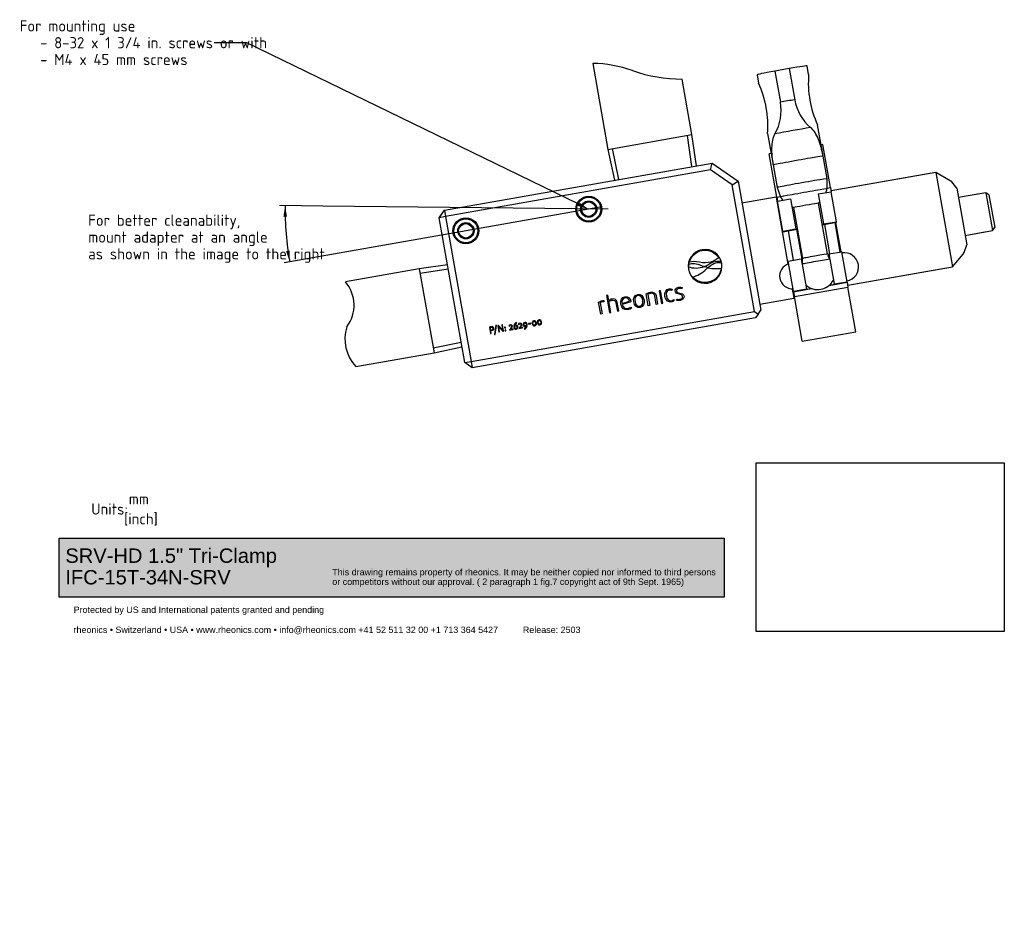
# Paper-space layout 'Blatt1' of a CAD drawing. Header units: millimetres. Extents: x -12 to 296, y -85 to 193.
import ezdxf
from ezdxf import colors
from ezdxf.entities.mleader import LeaderData, LeaderLine
from ezdxf.lldxf.tags import DXFTag
from ezdxf.math import Vec2, Vec3

# ---------------------------------------------------------------- set-up
doc = ezdxf.new("R2010")
doc.units = ezdxf.units.MM
for name, color, linetype in [('CLAMP_RING_1.5IN', 7, 'Continuous'), ('Default', 7, 'Continuous'), ('IFC-15T-SRV_A', 7, 'Continuous'), ('SRV-HD-X3-15T', 7, 'Continuous'), ('SRV_TC_ADAPTER', 7, 'Continuous'), ('TUBE_A', 7, 'Continuous')]:
    doc.layers.add(name, color=color, linetype=linetype)
doc.styles.add('SEACAD_Solid_Edge_ISO', font='seiso.ttf')
tags = doc.linetypes.add('CENTER2', pattern=[28.575, 19.05, -3.175, 3.175, -3.175]).pattern_tags.tags
tags[10:11] = [DXFTag(74, 4), DXFTag(75, 0), DXFTag(340, '0'), DXFTag(46, 0.0), DXFTag(50, 0.0), DXFTag(44, 0.0), DXFTag(45, 0.0)]
tags[8:9] = [DXFTag(74, 4), DXFTag(75, 0), DXFTag(340, '0'), DXFTag(46, 0.0), DXFTag(50, 0.0), DXFTag(44, 0.0), DXFTag(45, 0.0)]
tags[6:7] = [DXFTag(74, 4), DXFTag(75, 0), DXFTag(340, '0'), DXFTag(46, 0.0), DXFTag(50, 0.0), DXFTag(44, 0.0), DXFTag(45, 0.0)]
tags[4:5] = [DXFTag(74, 4), DXFTag(75, 0), DXFTag(340, '0'), DXFTag(46, 0.0), DXFTag(50, 0.0), DXFTag(44, 0.0), DXFTag(45, 0.0)]
doc.dimstyles.new('Rheonics_Publish', dxfattribs={"dimtxt": 3.5, "dimasz": 3.5, "dimexe": 1.75, "dimexo": 0, "dimgap": 0.875, "dimtad": 1, "dimdec": 1, "dimlfac": 1.020408, "dimdsep": 46, "dimtxsty": 'SEACAD_Solid_Edge_ISO', "dimblk1": '_SE_FILLED', "dimblk2": '_SE_FILLED', "dimsah": 1, "dimcen": 1.75, "dimazin": 0, "dimtfac": 0.5, "dimtdec": 3, "dimtmove": 0, "dimatfit": 3, "dimfxl": 1, "dimarcsym": 0})
picture_1 = doc.add_image_def('image1.jpg', size_in_pixel=(1363, 928))

# ---------------------------------------------------------------- blocks, each defined once
blk = doc.blocks.new('SE7')
at = {"layer": 'CLAMP_RING_1.5IN', "color": 7, "linetype": 'Continuous'}
for p, q in [((235.05, 176.03), (234.58, 178.71)), ((218.95, 175.95), (219.42, 173.27)), ((224.51, 177.1), (226.22, 167.35)), ((228.97, 177.88), (230.69, 168.14)), ((239.54, 150.59), (237.82, 160.32)), ((222.19, 157.56), (223.91, 147.83)), ((239.48, 154.17), (238.93, 154.07)), ((241.87, 140.63), (239.48, 154.17)), ((223.29, 151.31), (222.74, 151.21)), ((225.13, 137.68), (222.74, 151.21)), ((223.91, 147.83), (223.92, 147.73)), ((239.57, 150.49), (239.55, 150.59)), ((240.8, 143.45), (239.56, 150.49)), ((223.93, 147.73), (225.17, 140.69)), ((240.8, 140.28), (240.8, 143.45)), ((225.17, 140.69), (226.25, 137.72)), ((238.02, 138.65), (242.09, 139.36)), ((238.02, 138.65), (239.67, 129.27)), ((240.8, 140.44), (241.87, 140.63)), ((241.87, 140.63), (242.09, 139.36)), ((243.75, 129.98), (242.09, 139.36)), ((225.13, 137.68), (226.2, 137.86)), ((225.13, 137.68), (225.35, 136.41)), ((225.35, 136.41), (229.42, 137.13)), ((227, 127.03), (225.35, 136.41)), ((229.42, 137.13), (231.08, 127.75)), ((240.93, 119.88), (238.12, 135.78)), ((230.31, 134.4), (233.11, 118.51)), ((239.32, 129.02), (243.78, 129.8)), ((239.32, 129.02), (243.78, 129.8)), ((239.67, 129.27), (243.75, 129.98)), ((239.69, 129.15), (239.67, 129.27)), ((243.78, 129.8), (243.75, 129.98)), ((243.78, 129.8), (243.78, 129.8)), ((227, 127.03), (231.08, 127.75)), ((227.04, 126.85), (227, 127.03)), ((227.04, 126.85), (231.5, 127.64)), ((227.04, 126.85), (231.5, 127.64)), ((227.04, 126.85), (227.04, 126.85)), ((231.08, 127.75), (231.1, 127.64)), ((241.33, 119.89), (245.4, 120.6)), ((247.05, 111.22), (245.4, 120.6)), ((228.66, 117.65), (232.73, 118.37)), ((230.31, 108.27), (228.66, 117.65)), ((232.73, 118.37), (234.38, 108.99)), ((241.33, 119.89), (242.98, 110.51)), ((241.45, 110.05), (247.09, 111.04)), ((242.98, 110.51), (247.05, 111.22)), ((247.09, 111.04), (247.05, 111.22)), ((247.09, 111.04), (247.35, 109.55)), ((230.31, 108.27), (234.38, 108.99)), ((230.34, 108.09), (230.31, 108.27)), ((230.34, 108.09), (235.98, 109.08)), ((230.34, 108.09), (230.61, 106.6)), ((230.61, 106.6), (247.35, 109.55)), ((234.38, 108.99), (234.4, 108.87)), ((243, 110.39), (242.98, 110.51)), ((249.81, 95.57), (247.35, 109.55)), ((233.07, 92.62), (230.61, 106.6)), ((233.07, 92.62), (249.81, 95.57))]:
    blk.add_line(p, q, dxfattribs=at)
for centre, radius, start, end in [((578.38, -1816.76), 2025.02, 99.93587, 100.06413), ((266.62, 173.49), 31.67, 175.3692, 204.6308), ((190.54, 160.08), 31.76, 355.4105, 24.5895), ((211.56, 164.79), 14.89, 330.5418, 9.903), ((580.1, -1826.51), 2025.02, 99.93587, 100.06413), ((245.38, 170.77), 14.93, 190.1454, 229.4099), ((235.09, 141.25), 5.78, 337.945, 350.2579), ((231.8, 140.95), 6.42, 210.3482, 221.4166), ((235.62, 138.89), 3.99, 308.289, 315.6357), ((231.35, 137.63), 3.39, 244.0125, 252.694), ((246.24, 115.84), 4.42, 280, 100), ((230.33, 117.97), 2.82, 339.1345, 11.0078), ((243.74, 120.32), 2.84, 188.8408, 220.5599), ((229.99, 112.98), 4, 107.1808, 272.8192), ((237.88, 114.31), 5.56, 228.2037, 331.7963)]:
    blk.add_arc(centre, radius, start, end, dxfattribs=at)
for centre, major_axis, start_param, end_param in [((203.31, 173.2), (-31.27, -5.51), 3.141593, 3.748529), ((250.22, 181.47), (31.27, 5.51), 2.534657, 3.141593), ((230.11, 158.35), (12.89, 2.27), 1.12376, 2.017833), ((231.74, 149.11), (7.82, 1.38), 0, 3.1417), ((232.98, 142.07), (7.82, 1.38), 0, 3.14317), ((232.98, 142.07), (7.82, 1.38), 6.281608, 6.283185), ((233.53, 139), (-7.27, -1.28), 3.140016, 6.283185), ((233.53, 139), (-7.27, -1.28), 0, 0.001577), ((234.21, 135.09), (3.91, 0.69), 0, 3.141593), ((235.4, 128.39), (4.3, 0.76), 3.141593, 3.571342), ((235.4, 128.39), (4.3, 0.76), 5.853436, 6.283185), ((237.05, 119.01), (-4.3, -0.76), 0, 0.400226), ((237.32, 117.48), (4.46, 0.79), 0.266245, 2.875347), ((237.02, 119.19), (3.91, 0.69), 0.000109, 3.141627), ((237.05, 119.01), (-4.3, -0.76), 2.719542, 3.141593), ((238.7, 109.63), (4.3, 0.76), 3.141593, 4.004323), ((238.7, 109.63), (4.3, 0.76), 5.420455, 6.283185)]:
    blk.add_ellipse(centre, major_axis=major_axis, ratio=0.008943, start_param=start_param, end_param=end_param, dxfattribs=at)
for points, knots in [([(224.52, 157.47), (223.83, 156.29), (223.53, 154.8), (223.45, 152.27), (223.48, 151.39), (223.6, 150.03), (223.65, 149.58), (223.74, 148.89), (223.77, 148.66), (223.83, 148.32), (223.85, 148.21), (223.87, 148.04), (223.88, 147.98), (223.9, 147.89), (223.91, 147.84), (223.91, 147.83)], [0, 0, 0, 0, 0.25, 0.25, 0.375, 0.375, 0.4375, 0.4375, 0.46875, 0.46875, 0.484375, 0.484375, 0.4921875, 0.4921875, 0.4985301, 0.4985301, 0.4985301, 0.4985301]), ([(239.54, 150.59), (239.54, 150.59), (239.54, 150.59), (239.53, 150.63), (239.52, 150.69), (239.5, 150.8), (239.49, 150.85), (239.46, 151.02), (239.44, 151.13), (239.37, 151.47), (239.32, 151.7), (239.17, 152.37), (239.07, 152.81), (238.71, 154.11), (238.44, 154.95), (237.5, 157.28), (236.71, 158.57), (235.67, 159.43)], [0.4985301, 0.4985301, 0.4985301, 0.4985301, 0.5, 0.5, 0.5078125, 0.5078125, 0.515625, 0.515625, 0.53125, 0.53125, 0.5625, 0.5625, 0.625, 0.625, 0.75, 0.75, 1, 1, 1, 1])]:
    blk.add_open_spline(points, degree=3, knots=knots, dxfattribs=at)
at = {"layer": 'IFC-15T-SRV_A', "color": 7, "linetype": 'Continuous'}
for p, q in [((121.18, 133.56), (204.89, 148.32)), ((204.42, 146.21), (204.89, 148.32)), ((204.89, 148.32), (213, 142.64)), ((204.42, 146.21), (121.53, 131.59)), ((211.17, 141.48), (204.42, 146.21)), ((211.17, 141.48), (213, 142.64)), ((213, 142.64), (220.12, 102.26)), ((218.15, 101.92), (211.17, 141.48)), ((224.87, 137.63), (214.21, 135.75)), ((224.87, 137.63), (228.56, 116.71)), ((119.56, 131.24), (121.18, 133.56)), ((121.18, 133.56), (121.53, 131.59)), ((121.53, 131.59), (119.56, 131.24)), ((127.55, 85.94), (119.56, 131.24)), ((121.53, 131.59), (129.51, 86.29)), ((228.63, 127.13), (230.25, 117.93)), ((231.29, 127.6), (232.93, 118.27)), ((188.75, 108.4), (188.32, 108.32)), ((188.32, 108.32), (189.01, 104.39)), ((189.44, 104.47), (188.75, 108.4)), ((192.41, 108.84), (192.31, 108.49)), ((195.48, 109.38), (195.37, 109.03)), ((229.92, 108.98), (230.43, 106.11)), ((170.05, 101.05), (169.39, 104.78)), ((171.03, 105.34), (171.01, 104.95)), ((172.28, 107.01), (171.85, 106.94)), ((171.85, 106.94), (172.8, 101.54)), ((172.57, 105.35), (172.28, 107.01)), ((173.23, 101.61), (172.64, 104.99)), ((174.79, 104.65), (175.26, 101.97)), ((175.69, 102.05), (175.21, 104.75)), ((176.72, 104.35), (179.02, 105.11)), ((179.48, 104.92), (176.79, 104.03)), ((184.94, 103.68), (184.28, 107.41)), ((184.76, 107.24), (185.37, 103.75)), ((187.4, 104.11), (186.92, 106.79)), ((187.35, 106.89), (187.83, 104.19)), ((192.82, 105.61), (193.03, 105.31)), ((193.72, 105.43), (193.83, 105.79)), ((219.77, 104.23), (230.43, 106.11)), ((129.51, 86.29), (218.15, 101.92)), ((169.86, 104.61), (170.48, 101.13)), ((172.8, 101.54), (173.23, 101.61)), ((175.26, 101.97), (175.69, 102.05)), ((179.5, 103.27), (179.7, 102.96)), ((185.37, 103.75), (184.94, 103.68)), ((187.83, 104.19), (187.4, 104.11)), ((189.01, 104.39), (189.44, 104.47)), ((218.15, 101.92), (219.31, 101.11)), ((219.31, 101.11), (220.12, 102.26)), ((218.49, 99.95), (129.86, 84.32)), ((170.48, 101.13), (170.05, 101.05)), ((219.31, 101.11), (218.49, 99.95)), ((135.28, 96.94), (135.62, 95.01)), ((135.68, 96.08), (135.54, 96.85)), ((135.86, 95.05), (135.71, 95.89)), ((137.28, 97.59), (136.82, 94.73)), ((137.05, 94.7), (137.51, 97.55)), ((137.51, 97.55), (137.28, 97.59)), ((138.11, 97.52), (137.87, 97.48)), ((137.87, 97.48), (138.23, 95.47)), ((139.27, 96.23), (138.11, 97.52)), ((138.13, 97.2), (138.14, 97.2)), ((138.44, 95.5), (138.18, 96.95)), ((138.23, 95.47), (138.44, 95.5)), ((138.29, 97), (139.47, 95.69)), ((139.34, 97.74), (139.13, 97.7)), ((139.13, 97.7), (139.38, 96.29)), ((139.7, 95.73), (139.34, 97.74)), ((139.43, 96.03), (139.42, 96.03)), ((139.47, 95.69), (139.7, 95.73)), ((141.34, 97.48), (141.44, 97.31)), ((142.09, 96.91), (141.52, 96.05)), ((141.52, 96.05), (142.7, 96.25)), ((141.9, 96.32), (142.29, 96.86)), ((142.67, 96.45), (141.9, 96.32)), ((142.7, 96.25), (142.67, 96.45)), ((143.81, 98.28), (143.71, 98.46)), ((144.29, 98), (144.39, 97.83)), ((145.04, 97.43), (144.47, 96.57)), ((144.47, 96.57), (145.65, 96.77)), ((144.85, 96.84), (145.24, 97.38)), ((145.62, 96.97), (144.85, 96.84)), ((145.65, 96.77), (145.62, 96.97)), ((146.15, 96.58), (146.25, 96.4)), ((148.21, 98.26), (147.45, 98.13)), ((147.45, 98.13), (147.49, 97.92)), ((147.49, 97.92), (148.24, 98.06)), ((148.24, 98.06), (148.21, 98.26)), ((135.62, 95.01), (135.86, 95.05)), ((136.82, 94.73), (137.05, 94.7)), ((127.55, 85.94), (129.51, 86.29)), ((129.51, 86.29), (129.86, 84.32)), ((129.86, 84.32), (127.55, 85.94))]:
    blk.add_line(p, q, dxfattribs=at)
for centre, radius in [((166.31, 133.9), 4.05), ((166.31, 133.9), 3.75), ((166.31, 133.9), 2.55), ((166.31, 133.9), 2.25), ((127.9, 127.13), 4.05), ((127.9, 127.13), 3.75), ((127.9, 127.13), 2.55), ((127.9, 127.13), 2.25)]:
    blk.add_circle(centre, radius, dxfattribs=at)
for centre, start, end in [((224.52, 139.6), 280, 287.4906), ((230.78, 104.14), 92.5094, 100)]:
    blk.add_arc(centre, 2, start, end, dxfattribs=at)
for points in [[(201.76, 121.22), (198.89, 120.71), (196.96, 117.96), (197.47, 115.09)], [(197.79, 117.33), (198.29, 119.16), (199.8, 120.65), (201.8, 121)], [(207.89, 116.92), (207.38, 119.8), (204.63, 121.72), (201.76, 121.22)], [(201.8, 121), (203.87, 121.36), (205.88, 120.4), (206.95, 118.73)], [(197.66, 116.72), (198.53, 116.99), (199.86, 117.03), (201.77, 116.2)], [(200.96, 117.28), (199.59, 117.62), (198.55, 117.54), (197.79, 117.33)], [(206.95, 118.73), (205.67, 117.65), (203.52, 116.65), (200.96, 117.28)], [(203.55, 116.51), (205.29, 117.68), (206.66, 117.74), (207.48, 117.61)], [(207.63, 117.05), (206.81, 117.22), (205.39, 117.14), (203.59, 115.6)], [(207.48, 117.61), (207.54, 117.43), (207.59, 117.24), (207.63, 117.05)], [(197.47, 115.09), (197.97, 112.22), (200.72, 110.29), (203.59, 110.8)], [(197.62, 115.76), (197.6, 116.08), (197.62, 116.4), (197.66, 116.72)], [(202.47, 115.92), (200.7, 115.16), (198.92, 115.33), (197.62, 115.76)], [(198.84, 112.71), (200.08, 113.1), (201.72, 113.83), (203.17, 115.22)], [(201.77, 116.2), (202, 116.1), (202.24, 116.01), (202.47, 115.92)], [(202.47, 115.92), (202.83, 116.08), (203.19, 116.27), (203.55, 116.51)], [(203.59, 115.6), (203.22, 115.68), (202.85, 115.79), (202.47, 115.92)], [(203.17, 115.22), (203.31, 115.35), (203.45, 115.48), (203.59, 115.6)], [(207.71, 115.4), (207.45, 113.24), (205.81, 111.41), (203.56, 111.02)], [(203.59, 110.8), (206.47, 111.3), (208.39, 114.05), (207.89, 116.92)], [(203.59, 115.6), (205.28, 115.2), (206.79, 115.28), (207.71, 115.4)], [(203.56, 111.02), (201.73, 110.69), (199.97, 111.4), (198.84, 112.71)], [(184.28, 107.41), (184.61, 107.63), (185.08, 107.83), (185.62, 107.92)], [(185.62, 107.92), (186.6, 108.09), (187.21, 107.7), (187.35, 106.89)], [(190.13, 106.62), (189.87, 108.09), (190.63, 108.81), (191.43, 108.95)], [(191.52, 108.59), (190.92, 108.48), (190.35, 107.93), (190.57, 106.7)], [(191.43, 108.95), (191.79, 109.01), (192.15, 108.95), (192.41, 108.84)], [(192.31, 108.49), (192.1, 108.59), (191.8, 108.64), (191.52, 108.59)], [(193.33, 108.24), (193.23, 108.81), (193.6, 109.33), (194.4, 109.47)], [(194.62, 107.29), (193.99, 107.41), (193.45, 107.56), (193.33, 108.24)], [(194.49, 109.13), (193.96, 109.03), (193.7, 108.68), (193.77, 108.31)], [(193.77, 108.31), (193.85, 107.84), (194.24, 107.75), (194.75, 107.65)], [(194.4, 109.47), (194.81, 109.54), (195.21, 109.49), (195.48, 109.38)], [(195.37, 109.03), (195.16, 109.12), (194.81, 109.18), (194.49, 109.13)], [(169.39, 104.78), (169.69, 105), (170.21, 105.2), (170.7, 105.29)], [(170.71, 104.92), (170.4, 104.86), (170.05, 104.74), (169.86, 104.61)], [(170.7, 105.29), (170.86, 105.32), (171, 105.34), (171.03, 105.34)], [(171.01, 104.95), (170.92, 104.95), (170.81, 104.94), (170.71, 104.92)], [(173.52, 105.78), (173.17, 105.72), (172.82, 105.54), (172.57, 105.35)], [(172.64, 104.99), (172.86, 105.18), (173.2, 105.35), (173.53, 105.41)], [(175.21, 104.75), (175.06, 105.59), (174.42, 105.94), (173.52, 105.78)], [(173.53, 105.41), (174.19, 105.52), (174.67, 105.29), (174.79, 104.65)], [(176.34, 104.19), (176.13, 105.4), (176.61, 106.33), (177.64, 106.52)], [(177.7, 106.17), (176.93, 106.04), (176.57, 105.32), (176.72, 104.35)], [(177.64, 106.52), (178.55, 106.68), (179.26, 106.19), (179.44, 105.16)], [(179.02, 105.11), (178.87, 105.96), (178.36, 106.29), (177.7, 106.17)], [(179.44, 105.16), (179.46, 105.08), (179.47, 105.01), (179.48, 104.92)], [(180.36, 104.9), (180.16, 106.06), (180.56, 107.03), (181.62, 107.22)], [(182.34, 103.14), (181.27, 102.96), (180.56, 103.74), (180.36, 104.9)], [(181.68, 106.86), (180.87, 106.72), (180.62, 105.94), (180.79, 104.97)], [(180.79, 104.97), (180.96, 104.01), (181.46, 103.36), (182.27, 103.51)], [(181.62, 107.22), (182.68, 107.4), (183.39, 106.63), (183.6, 105.47)], [(183.17, 105.39), (183, 106.35), (182.49, 107), (181.68, 106.86)], [(182.27, 103.51), (183.08, 103.65), (183.33, 104.43), (183.17, 105.39)], [(183.6, 105.47), (183.8, 104.31), (183.4, 103.33), (182.34, 103.14)], [(185.68, 107.56), (185.29, 107.5), (184.96, 107.36), (184.76, 107.24)], [(186.92, 106.79), (186.82, 107.37), (186.4, 107.69), (185.68, 107.56)], [(192.14, 104.87), (191.35, 104.73), (190.39, 105.16), (190.13, 106.62)], [(190.57, 106.7), (190.78, 105.47), (191.52, 105.14), (192.11, 105.25)], [(192.11, 105.25), (192.38, 105.3), (192.65, 105.44), (192.82, 105.61)], [(193.03, 105.31), (192.82, 105.1), (192.51, 104.94), (192.14, 104.87)], [(194.89, 105.36), (194.5, 105.29), (194.03, 105.32), (193.72, 105.43)], [(193.83, 105.79), (194.07, 105.7), (194.5, 105.66), (194.82, 105.71)], [(195.65, 106.61), (195.57, 107.08), (195.16, 107.19), (194.62, 107.29)], [(194.75, 107.65), (195.4, 107.53), (195.97, 107.4), (196.1, 106.68)], [(194.82, 105.71), (195.4, 105.81), (195.73, 106.17), (195.65, 106.61)], [(196.1, 106.68), (196.21, 106.03), (195.76, 105.51), (194.89, 105.36)], [(178.53, 102.47), (177.4, 102.27), (176.57, 102.86), (176.34, 104.19)], [(176.79, 104.03), (177.02, 103.08), (177.65, 102.68), (178.48, 102.83)], [(178.48, 102.83), (178.87, 102.9), (179.28, 103.08), (179.5, 103.27)], [(179.7, 102.96), (179.47, 102.76), (179.02, 102.56), (178.53, 102.47)], [(147.1, 97.85), (147.03, 98.24), (146.75, 98.54), (146.31, 98.47)], [(149.16, 98.97), (148.72, 98.89), (148.56, 98.51), (148.64, 98.08)], [(148.88, 98.12), (148.82, 98.46), (148.91, 98.73), (149.19, 98.78)], [(149.94, 98.31), (149.87, 98.74), (149.59, 99.05), (149.16, 98.97)], [(149.19, 98.78), (149.47, 98.83), (149.65, 98.61), (149.71, 98.27)], [(150.78, 99.25), (150.35, 99.18), (150.19, 98.8), (150.26, 98.36)], [(150.5, 98.41), (150.44, 98.75), (150.53, 99.02), (150.81, 99.07)], [(151.57, 98.59), (151.49, 99.03), (151.21, 99.33), (150.78, 99.25)], [(150.81, 99.07), (151.1, 99.12), (151.27, 98.9), (151.33, 98.55)], [(151.33, 98.55), (151.39, 98.21), (151.3, 97.94), (151.02, 97.89)], [(151.05, 97.7), (151.49, 97.77), (151.64, 98.15), (151.57, 98.59)], [(135.79, 97.14), (135.58, 97.11), (135.41, 97.03), (135.28, 96.94)], [(135.54, 96.85), (135.6, 96.89), (135.71, 96.93), (135.83, 96.95)], [(135.91, 96.1), (135.82, 96.09), (135.74, 96.08), (135.68, 96.08)], [(135.71, 95.89), (135.77, 95.89), (135.87, 95.9), (135.95, 95.91)], [(136.61, 96.65), (136.55, 97.03), (136.25, 97.22), (135.79, 97.14)], [(135.83, 96.95), (136.13, 97), (136.33, 96.89), (136.38, 96.62)], [(136.38, 96.62), (136.42, 96.36), (136.26, 96.16), (135.91, 96.1)], [(135.95, 95.91), (136.45, 96), (136.68, 96.3), (136.61, 96.65)], [(138.18, 96.95), (138.16, 97.07), (138.14, 97.18), (138.13, 97.2)], [(138.14, 97.2), (138.15, 97.19), (138.21, 97.09), (138.29, 97)], [(139.42, 96.03), (139.42, 96.04), (139.35, 96.14), (139.27, 96.23)], [(139.38, 96.29), (139.4, 96.17), (139.43, 96.05), (139.43, 96.03)], [(140.1, 97.03), (140.01, 97.02), (139.95, 96.93), (139.96, 96.84)], [(139.96, 96.84), (139.98, 96.75), (140.06, 96.69), (140.15, 96.71)], [(140.28, 96.9), (140.27, 96.99), (140.18, 97.05), (140.1, 97.03)], [(140.25, 96.14), (140.16, 96.12), (140.11, 96.03), (140.12, 95.95)], [(140.12, 95.95), (140.14, 95.86), (140.22, 95.8), (140.31, 95.81)], [(140.15, 96.71), (140.24, 96.73), (140.3, 96.81), (140.28, 96.9)], [(140.44, 96), (140.43, 96.09), (140.34, 96.15), (140.25, 96.14)], [(140.31, 95.81), (140.4, 95.83), (140.46, 95.91), (140.44, 96)], [(141.82, 97.68), (141.65, 97.64), (141.46, 97.57), (141.34, 97.48)], [(141.44, 97.31), (141.54, 97.38), (141.69, 97.45), (141.83, 97.47)], [(142.46, 97.33), (142.41, 97.58), (142.2, 97.74), (141.82, 97.68)], [(141.83, 97.47), (142.06, 97.51), (142.19, 97.42), (142.22, 97.26)], [(142.22, 97.26), (142.24, 97.15), (142.17, 97.03), (142.09, 96.91)], [(142.29, 96.86), (142.4, 97.01), (142.48, 97.17), (142.46, 97.33)], [(143.71, 98.46), (143.08, 98.17), (142.76, 97.57), (142.86, 97.01)], [(142.86, 97.01), (142.93, 96.61), (143.21, 96.31), (143.65, 96.39)], [(143.07, 97.26), (143.16, 97.32), (143.32, 97.38), (143.43, 97.4)], [(143.09, 97.05), (143.07, 97.12), (143.07, 97.19), (143.07, 97.26)], [(143.62, 96.58), (143.33, 96.53), (143.14, 96.74), (143.09, 97.05)], [(143.1, 97.45), (143.16, 97.78), (143.39, 98.09), (143.81, 98.28)], [(143.43, 97.58), (143.32, 97.56), (143.18, 97.51), (143.1, 97.45)], [(144.19, 97.11), (144.12, 97.48), (143.83, 97.65), (143.43, 97.58)], [(143.43, 97.4), (143.7, 97.45), (143.91, 97.34), (143.96, 97.07)], [(143.96, 97.07), (144, 96.86), (143.87, 96.63), (143.62, 96.58)], [(143.65, 96.39), (144.04, 96.46), (144.24, 96.79), (144.19, 97.11)], [(144.77, 98.2), (144.59, 98.16), (144.41, 98.09), (144.29, 98)], [(144.39, 97.83), (144.49, 97.9), (144.63, 97.97), (144.78, 97.99)], [(145.4, 97.85), (145.36, 98.1), (145.15, 98.26), (144.77, 98.2)], [(144.78, 97.99), (145.01, 98.03), (145.14, 97.94), (145.17, 97.78)], [(145.17, 97.78), (145.19, 97.67), (145.12, 97.55), (145.04, 97.43)], [(145.24, 97.38), (145.35, 97.53), (145.43, 97.69), (145.4, 97.85)], [(146.31, 98.47), (145.92, 98.4), (145.71, 98.07), (145.77, 97.74)], [(145.77, 97.74), (145.84, 97.37), (146.13, 97.21), (146.53, 97.28)], [(146, 97.79), (145.96, 98), (146.09, 98.23), (146.34, 98.27)], [(146.53, 97.46), (146.26, 97.41), (146.05, 97.51), (146, 97.79)], [(146.86, 97.41), (146.79, 97.08), (146.57, 96.77), (146.15, 96.58)], [(146.25, 96.4), (146.88, 96.69), (147.2, 97.28), (147.1, 97.85)], [(146.34, 98.27), (146.63, 98.32), (146.82, 98.12), (146.87, 97.81)], [(146.89, 97.6), (146.8, 97.54), (146.64, 97.48), (146.53, 97.46)], [(146.53, 97.28), (146.64, 97.3), (146.78, 97.35), (146.86, 97.41)], [(146.87, 97.81), (146.88, 97.74), (146.89, 97.67), (146.89, 97.6)], [(148.64, 98.08), (148.72, 97.64), (149, 97.33), (149.43, 97.41)], [(149.4, 97.6), (149.11, 97.55), (148.94, 97.78), (148.88, 98.12)], [(149.71, 98.27), (149.77, 97.92), (149.68, 97.65), (149.4, 97.6)], [(149.43, 97.41), (149.86, 97.49), (150.02, 97.87), (149.94, 98.31)], [(150.26, 98.36), (150.34, 97.92), (150.62, 97.62), (151.05, 97.7)], [(151.02, 97.89), (150.74, 97.84), (150.56, 98.06), (150.5, 98.41)]]:
    blk.add_open_spline(points, degree=3, dxfattribs=at)
at = {"layer": 'SRV-HD-X3-15T', "color": 7, "linetype": 'Continuous'}
for p, q in [((274.78, 145.41), (242.04, 139.64)), ((274.78, 145.41), (279.99, 115.87)), ((279.3, 142.8), (274.78, 145.41)), ((279.77, 142.41), (279.3, 142.8)), ((281.39, 140.48), (279.77, 142.41)), ((281.39, 140.48), (284.51, 122.76)), ((290.48, 139.04), (281.91, 137.53)), ((290.48, 139.04), (292.56, 127.22)), ((291.4, 138.39), (290.48, 139.04)), ((291.4, 138.39), (293.21, 128.15)), ((243.45, 129.75), (245.07, 120.55)), ((239.97, 129.13), (241.59, 119.93)), ((283.99, 125.71), (292.56, 127.22)), ((292.56, 127.22), (293.21, 128.15)), ((283.35, 119.87), (283.65, 120.39)), ((283.65, 120.39), (284.51, 122.76)), ((279.99, 115.87), (283.35, 119.87)), ((247.25, 110.1), (279.99, 115.87))]:
    blk.add_line(p, q, dxfattribs=at)
at = {"layer": 'SRV_TC_ADAPTER', "color": 7, "linetype": 'Continuous'}
for p, q in [((272.91, 145.08), (242.04, 139.64)), ((288.6, 138.71), (281.91, 137.53)), ((243.2, 129.7), (244.82, 120.5)), ((243.23, 129.71), (244.86, 120.51)), ((243.46, 129.75), (245.08, 120.55)), ((239.98, 129.13), (241.6, 119.93)), ((283.99, 125.71), (290.69, 126.89)), ((247.25, 110.1), (278.12, 115.54))]:
    blk.add_line(p, q, dxfattribs=at)
at = {"layer": 'TUBE_A', "color": 7, "linetype": 'Continuous'}
for p, q in [((167.57, 179.51), (172.31, 152.61)), ((198.58, 157.24), (195.52, 174.59)), ((172.31, 152.61), (198.58, 157.24)), ((198.56, 147.25), (197.15, 156.99)), ((199.99, 147.46), (198.58, 157.24)), ((172.31, 152.61), (174.33, 142.93)), ((175.75, 143.23), (173.74, 152.86)), ((113.35, 115.26), (90.24, 111.18)), ((122.15, 116.53), (113.35, 115.26)), ((113.35, 115.26), (117.98, 88.99)), ((122.36, 115.09), (113.6, 113.83)), ((126.39, 92.23), (117.73, 90.42)), ((117.98, 88.99), (126.69, 90.81)), ((93.53, 84.68), (117.98, 88.99))]:
    blk.add_line(p, q, dxfattribs=at)
for centre, radius, start, end in [((166.71, 139.56), 39.96, 70.5452, 88.7628), ((195.5, 221.06), 46.48, 250.5452, 270.0277), ((81.71, 103.86), 11.24, 323.0777, 40.653), ((102.59, 93.29), 12.5, 162.2132, 223.559)]:
    blk.add_arc(centre, radius, start, end, dxfattribs=at)
blk = doc.blocks.new('SEANNOT_GROUP15')
at = {"layer": 'Default', "color": 7, "linetype": 'CENTER2'}
blk.add_line((169.75, 134.51), (124.45, 126.52), dxfattribs=at)
blk = doc.blocks.new('SEANNOT_GROUP16')
at = {"layer": 'Default', "color": 7, "linetype": 'CENTER2'}
blk.add_line((172.36, 133.86), (83.2, 134.88), dxfattribs=at)
blk = doc.blocks.new('DMBLK22')
at = {"layer": 'Default', "linetype": 'Continuous'}
for points in [[(72.01, 131.52), (71.4, 135.01), (70.85, 131.51)], [(71.72, 120.79), (72.84, 117.42), (72.87, 120.97)]]:
    blk.add_hatch(color=7, dxfattribs=at).paths.add_polyline_path(points)
at = {"layer": 'Default', "color": 7, "linetype": 'Continuous'}
for p, q in [((83.2, 134.88), (69.65, 135.03)), ((124.45, 126.52), (71.12, 117.12))]:
    blk.add_line(p, q, dxfattribs=at)
blk.add_arc((166.46, 133.93), 95.06, 179.345, 190, dxfattribs=at)
blk = doc.blocks.new('_SE_FILLED')
at = {"color": 0}
blk.add_line((0, 0), (-1, 0), dxfattribs=at)
blk.add_solid([(0, 0), (-1, -0.1665), (-1, 0.1665), (0, 0)], dxfattribs=at)
blk = doc.blocks.new('_Dot')
at = {"color": 0, "linetype": 'ByBlock', "lineweight": -2}
blk.add_line((-0.5, 0), (-1, 0), dxfattribs=at)
at = {"color": 0, "linetype": 'ByBlock', "const_width": 0.5}
blk.add_lwpolyline([(-0.25, 0, 1), (0.25, 0, 1)], format="xyb", close=True, dxfattribs=at)
blk = doc.blocks.new('Block1')
at = {"layer": 'Default', "linetype": 'Continuous'}
blk.add_hatch(color=7, dxfattribs=at).paths.add_polyline_path([(207.88, 0), (0, 0), (0, -18.48), (207.88, -18.48)])
at = {"layer": 'Default', "color": 7, "linetype": 'Continuous'}
for p, q in [((0, 0), (207.88, 0)), ((0, -18.48), (0, 0)), ((207.88, 0), (207.88, -18.48)), ((207.88, -18.48), (0, -18.48))]:
    blk.add_line(p, q, dxfattribs=at)
image = blk.add_image(picture_1, insert=(217.94, -29.22), size_in_units=(77.52, 52.78))
image.dxf.flags = 7
ml = blk.add_multileader_mtext('Standard', dxfattribs=at)
ml.set_content('{\\pxsm0.9;\\fArial|b0||i0||c0|p34;\\W1.;SRV-HD 1.5" Tri-Clamp\\PIFC-15T-34N-SRV\\P}', color=256)
ml.set_leader_properties()
ml.set_arrow_properties(name='DOT')
ml.build(insert=Vec2(0, 0))
ml.multileader.update_dxf_attribs({"leader_type": 0, "dogleg_length": 0, "arrow_head_size": 4.5})
ctx = ml.context
ctx.base_point, ctx.char_height, ctx.arrow_head_size, ctx.landing_gap_size = Vec3(0.39, -5.53), 4.5, 4.5, 1.57
ctx.mtext.insert = Vec3(1.96, -3.24)
ml = blk.add_multileader_mtext('Standard', dxfattribs=at)
ml.set_content('{\\pxsm0.9;\\fArial|b0||i0||c0|p34;\\W1.;This drawing remains property of rheonics. It may be neither copied nor informed to third persons \\Por competitors without our approval. ( 2 paragraph 1 fig.7 copyright act of 9th Sept. 1965)\\P}', color=256)
ml.set_leader_properties()
ml.set_arrow_properties(name='DOT')
ml.build(insert=Vec2(0, 0))
ml.multileader.update_dxf_attribs({"leader_type": 0, "dogleg_length": 0, "arrow_head_size": 2})
ctx = ml.context
ctx.base_point, ctx.char_height, ctx.arrow_head_size, ctx.landing_gap_size = Vec3(84.7, -10.93), 2, 2, 0.7
ctx.mtext.insert = Vec3(85.4, -9.64)
ml = blk.add_multileader_mtext('Standard', dxfattribs=at)
ml.set_content('{\\pxsm0.9;\\fArial|b0||i0||c0|p34;\\W1.;Protected by US and International patents granted and pending\\P}', color=256)
ml.set_leader_properties()
ml.set_arrow_properties(name='DOT')
ml.build(insert=Vec2(0, 0))
ml.multileader.update_dxf_attribs({"leader_type": 0, "dogleg_length": 0, "arrow_head_size": 2})
ctx = ml.context
ctx.base_point, ctx.char_height, ctx.arrow_head_size, ctx.landing_gap_size = Vec3(3.85, -22.7), 2, 2, 0.7
ctx.mtext.insert = Vec3(4.55, -21.41)
ml = blk.add_multileader_mtext('Standard', dxfattribs=at)
ml.set_content('{\\pxsm0.9;\\fArial|b0||i0||c0|p34;\\W1.;rheonics • Switzerland • USA • www.rheonics.com • info@rheonics.com +41 52 511 32 00 +1 713 364 5427          Release: 2503\\P}', color=256)
ml.set_leader_properties()
ml.set_arrow_properties(name='DOT')
ml.build(insert=Vec2(0, 0))
ml.multileader.update_dxf_attribs({"leader_type": 0, "dogleg_length": 0, "arrow_head_size": 2})
ctx = ml.context
ctx.base_point, ctx.char_height, ctx.arrow_head_size, ctx.landing_gap_size = Vec3(3.82, -28.97), 2, 2, 0.7
ctx.mtext.insert = Vec3(4.52, -27.68)

psp = doc.layouts.new('Blatt1')

# ---------------------------------------------------------------- block references
at = {"layer": 'Default'}
for name in ['SE7', 'SEANNOT_GROUP16', 'SEANNOT_GROUP15']:
    psp.add_blockref(name, (0, 0), dxfattribs=at)
at = {"layer": 'Default', "color": 7}
psp.add_blockref('Block1', (0.75, 31.01), dxfattribs=at)

# ---------------------------------------------------------------- dimensions: what is measured, and where the dimension line sits
at = {"layer": 'Default', "color": 7, "linetype": 'Continuous'}
dim = psp.add_angular_dim_2l(base=(71.71, 126.18), line1=((166.46, 133.93), (124.45, 126.52)), line2=((166.46, 133.93), (83.2, 134.88)), text='\\A1;{}', dimstyle='Rheonics_Publish', override={"dimlfac": 1, "dimpost": '\\X', "dimtolj": 1}, dxfattribs=at)
dim.commit()
dim.dimension.update_dxf_attribs({"geometry": 'DMBLK22', "text_midpoint": (71.71, 126.18), "dimtype": 162})

# ---------------------------------------------------------------- leaders
ml = psp.add_multileader_mtext('Standard', dxfattribs=at)
ml.set_content('{\\pxsm0.9;\\fSolid Edge ISO|b0||i0||c0|p34;\\W1.;For mounting use\\P   - 8-32 x 1 3/4 in. screws or with\\P   - M4 x 45 mm screws\\P}', color=256)
ml.set_leader_properties()
ml.build(insert=Vec2(0, 0))
ml.multileader.update_dxf_attribs({"text_left_attachment_type": 2, "text_right_attachment_type": 2, "dogleg_length": 10.25, "arrow_head_size": 3.5})
ctx = ml.context
ctx.base_point, ctx.char_height, ctx.arrow_head_size, ctx.landing_gap_size = Vec3(-12.79, 185.96), 3.5, 3.5, 1.23
ctx.left_attachment, ctx.right_attachment = 2, 2
notes = []
notes.append((ctx, [(0, (1, 1, 0), (59.48, 185.96), (-1, 0), 10.25, [(0, [(166.31, 133.9)], 0, [])])]))
ctx.mtext.insert = Vec3(-11.56, 192.97)
ml = psp.add_multileader_mtext('Standard', dxfattribs=at)
ml.set_content('{\\pxsm0.9;\\fSolid Edge ISO|b0||i0||c0|p34;\\W1.;For better cleanability,\\Pmount adapter at an angle\\Pas shown in the image to the right\\P}', color=256)
ml.set_leader_properties()
ml.set_arrow_properties(name='DOT')
ml.build(insert=Vec2(0, 0))
ml.multileader.update_dxf_attribs({"leader_type": 0, "dogleg_length": 0, "arrow_head_size": 3.5})
ctx = ml.context
ctx.base_point, ctx.char_height, ctx.arrow_head_size, ctx.landing_gap_size = Vec3(8.63, 129.98), 3.5, 3.5, 1.23
ctx.mtext.insert = Vec3(9.85, 132.18)
ml = psp.add_multileader_mtext('Standard', dxfattribs=at)
ml.set_content('{\\pxsm0.9;\\fSolid Edge ISO|b0||i0||c0|p34;\\W1.;mm\\P}', color=256)
ml.set_leader_properties()
ml.set_arrow_properties(name='DOT')
ml.build(insert=Vec2(0, 0))
ml.multileader.update_dxf_attribs({"leader_type": 0, "dogleg_length": 0, "arrow_head_size": 3.5})
ctx = ml.context
ctx.base_point, ctx.char_height, ctx.arrow_head_size, ctx.landing_gap_size = Vec3(21.32, 43.29), 3.5, 3.5, 1.23
ctx.mtext.insert = Vec3(22.54, 45.04)
ml = psp.add_multileader_mtext('Standard', dxfattribs=at)
ml.set_content('{\\pxsm0.9;\\fSolid Edge ISO|b0||i0||c0|p34;\\W1.;Units:\\P}', color=256)
ml.set_leader_properties()
ml.set_arrow_properties(name='DOT')
ml.build(insert=Vec2(0, 0))
ml.multileader.update_dxf_attribs({"leader_type": 0, "dogleg_length": 0, "arrow_head_size": 3.5})
ctx = ml.context
ctx.base_point, ctx.char_height, ctx.arrow_head_size, ctx.landing_gap_size = Vec3(9.59, 40.09), 3.5, 3.5, 1.23
ctx.mtext.insert = Vec3(10.82, 41.85)
ml = psp.add_multileader_mtext('Standard', dxfattribs=at)
ml.set_content('{\\pxsm0.9;\\fSolid Edge ISO|b0||i0||c0|p34;\\W1.;[inch]\\P}', color=256)
ml.set_leader_properties()
ml.build(insert=Vec2(0, 0))
ml.multileader.update_dxf_attribs({"dogleg_length": 0, "arrow_head_size": 0.805})
ctx = ml.context
ctx.base_point, ctx.char_height, ctx.arrow_head_size, ctx.landing_gap_size = Vec3(19.85, 37.04), 3.5, 0.805, 1.23
ctx.mtext.insert = Vec3(21.07, 38.8)
for ctx, leaders in notes:
    for number, flags, end, landing, length, lines in leaders:
        leader = LeaderData()
        leader.index, (leader.has_last_leader_line, leader.has_dogleg_vector, leader.attachment_direction) = number, flags
        leader.last_leader_point, leader.dogleg_vector, leader.dogleg_length = Vec3(end), Vec3(landing), length
        for number, points, colour, breaks in lines:
            line = LeaderLine()
            line.index, line.vertices, line.color, line.breaks = number, Vec3.list(points), colors.encode_raw_color(colour), breaks
            leader.lines.append(line)
        ctx.leaders.append(leader)

doc.saveas('drawing.dxf')
